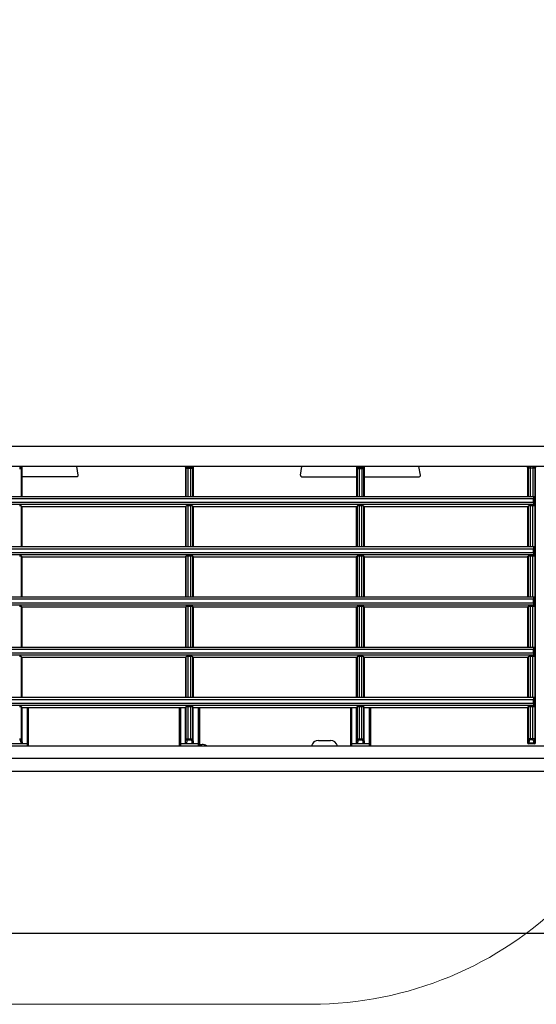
# Model space of a CAD drawing. Header units: millimetres. Extents: x -17122 to 7392, y -6480 to -3200.
# Tile 31 of 70: x -1980 to -1967, y -4902 to -4877. Entities that reach past the tile are written whole.
import ezdxf
from ezdxf.lldxf.tags import DXFTag

# ---------------------------------------------------------------- set-up
doc = ezdxf.new("R2010")
doc.units = ezdxf.units.MM
doc.layers.add('IS_Armatura_Therm', color=7, linetype='SOLID', true_color=0x000000)
doc.layers.add('IS_Wężownica OChP', color=7, linetype='Continuous', lineweight=5, true_color=0x800080)
tags = doc.linetypes.add('SOLID', pattern=[10, 10, 0]).pattern_tags.tags
tags[6:7] = [DXFTag(74, 4), DXFTag(75, 0), DXFTag(340, '0'), DXFTag(46, 0.0), DXFTag(50, 0.0), DXFTag(44, 0.0), DXFTag(45, 0.0)]
tags[4:5] = [DXFTag(74, 4), DXFTag(75, 0), DXFTag(340, '0'), DXFTag(46, 0.0), DXFTag(50, 0.0), DXFTag(44, 0.0), DXFTag(45, 0.0)]

# ---------------------------------------------------------------- blocks, each defined once
blk = doc.blocks.new('A$C3BB659E6')
at = {"color": 7, "linetype": 'Continuous'}
for p, q in [((1604, 122.52), (22, 122.52)), ((22, 82.25), (1604, 82.25)), ((1587, 78.98), (39, 78.98)), ((1587, 75.89), (39, 75.89)), ((297.2, 75.08), (297.2, 6.68)), ((297.2, 75.08), (297.22, 75.08)), ((297.26, 74.92), (297.36, 74.15)), ((297.36, 6.68), (297.36, 74.15)), ((297.5, 75.38), (298.9, 75.38)), ((297.56, 75.21), (297.66, 74.44)), ((297.56, 75.21), (298.84, 75.21)), ((297.86, 74.39), (297.86, 66.16)), ((297.86, 74.39), (298.54, 74.39)), ((297.86, 74.1), (298.54, 74.1)), ((298.54, 66.16), (298.54, 74.39)), ((298.74, 74.44), (298.84, 75.21)), ((299.04, 74.15), (299.14, 74.92)), ((299.04, 66.18), (299.04, 74.15)), ((299.18, 75.08), (299.2, 75.08)), ((299.2, 66.38), (299.2, 75.08)), ((338.3, 66.38), (338.3, 75.89)), ((338.6, 66.38), (338.6, 75.89)), ((338.6, 75.34), (343, 75.34)), ((339.84, 75.03), (339.84, 66.38)), ((339.96, 74.15), (339.84, 75.03)), ((339.96, 74.15), (339.96, 66.18)), ((340.26, 74.44), (340.14, 75.34)), ((340.46, 74.39), (340.46, 66.16)), ((341.14, 74.39), (340.46, 74.39)), ((341.14, 74.1), (340.46, 74.1)), ((341.14, 66.16), (341.14, 74.39)), ((341.46, 75.34), (341.34, 74.44)), ((341.76, 75.03), (341.64, 74.15)), ((341.64, 66.18), (341.64, 74.15)), ((341.76, 75.03), (341.76, 66.38)), ((343, 66.38), (343, 75.89)), ((343.3, 66.38), (343.3, 75.89)), ((351.25, 74.51), (348.26, 74.51)), ((380.9, 75.5), (380.26, 75.5)), ((380.9, 66.38), (380.9, 75.89)), ((381.2, 66.38), (381.2, 75.89)), ((381.2, 75.34), (385.6, 75.34)), ((382.44, 75.03), (382.44, 66.38)), ((382.56, 74.15), (382.44, 75.03)), ((382.56, 74.15), (382.56, 66.18)), ((382.86, 74.44), (382.74, 75.34)), ((383.06, 74.39), (383.06, 66.16)), ((383.74, 74.39), (383.06, 74.39)), ((383.74, 74.1), (383.06, 74.1)), ((383.74, 66.16), (383.74, 74.39)), ((384.06, 75.34), (383.94, 74.44)), ((384.36, 75.03), (384.24, 74.15)), ((384.24, 66.18), (384.24, 74.15)), ((384.36, 75.03), (384.36, 66.38)), ((385.6, 66.38), (385.6, 75.89)), ((385.9, 66.38), (385.9, 75.89)), ((423.5, 66.38), (423.5, 75.89)), ((423.8, 66.38), (423.8, 75.89)), ((423.8, 75.34), (428.2, 75.34)), ((425.16, 74.15), (425.04, 75.03)), ((425.04, 75.03), (425.04, 66.38)), ((425.16, 74.15), (425.16, 66.18)), ((425.46, 74.44), (425.34, 75.34)), ((297.42, 66.17), (297.42, 63.88)), ((297.42, 66.17), (297.69, 65.83)), ((299.2, 66.38), (299.04, 66.18)), ((299.2, 66.38), (339.84, 66.38)), ((339.8, 66.38), (339.96, 66.18)), ((341.8, 66.38), (341.64, 66.18)), ((341.76, 66.38), (382.44, 66.38)), ((382.4, 66.38), (382.56, 66.18)), ((384.4, 66.38), (384.24, 66.18)), ((384.36, 66.38), (425.04, 66.38)), ((425, 66.38), (425.16, 66.18)), ((297.42, 63.88), (554.58, 63.88)), ((297.69, 65.83), (554.31, 65.83)), ((297.7, 65.33), (297.7, 64.38)), ((297.7, 65.33), (554.3, 65.33)), ((297.7, 64.38), (554.3, 64.38)), ((297.86, 66.16), (298.54, 66.16)), ((297.86, 63.88), (297.86, 53.66)), ((298.54, 53.66), (298.54, 63.88)), ((299.04, 53.68), (299.04, 63.88)), ((299.2, 53.88), (299.2, 63.88)), ((339.8, 63.88), (339.8, 53.88)), ((339.96, 63.88), (339.96, 53.68)), ((340.46, 66.16), (341.14, 66.16)), ((340.46, 63.88), (340.46, 53.66)), ((341.14, 53.66), (341.14, 63.88)), ((341.64, 53.68), (341.64, 63.88)), ((341.8, 63.88), (341.8, 53.88)), ((382.4, 63.88), (382.4, 53.88)), ((382.56, 63.88), (382.56, 53.68)), ((383.06, 66.16), (383.74, 66.16)), ((383.06, 63.88), (383.06, 53.66)), ((383.74, 53.66), (383.74, 63.88)), ((384.24, 53.68), (384.24, 63.88)), ((384.4, 53.88), (384.4, 63.88)), ((425, 63.88), (425, 53.88)), ((425.16, 63.88), (425.16, 53.68)), ((297.42, 53.67), (297.42, 51.38)), ((297.42, 53.67), (297.69, 53.33)), ((297.69, 53.33), (554.31, 53.33)), ((297.7, 52.83), (297.7, 51.88)), ((297.7, 52.83), (554.3, 52.83)), ((297.7, 51.88), (554.3, 51.88)), ((297.86, 53.66), (298.54, 53.66)), ((299.2, 53.88), (299.04, 53.68)), ((299.2, 53.88), (339.8, 53.88)), ((339.8, 53.88), (339.96, 53.68)), ((340.46, 53.66), (341.14, 53.66)), ((341.8, 53.88), (341.64, 53.68)), ((341.8, 53.88), (382.4, 53.88)), ((382.4, 53.88), (382.56, 53.68)), ((383.06, 53.66), (383.74, 53.66)), ((384.4, 53.88), (384.24, 53.68)), ((384.4, 53.88), (425, 53.88)), ((425, 53.88), (425.16, 53.68)), ((297.42, 51.38), (554.58, 51.38)), ((297.86, 51.38), (297.86, 41.16)), ((298.54, 41.16), (298.54, 51.38)), ((299.04, 41.18), (299.04, 51.38)), ((299.2, 41.38), (299.2, 51.38)), ((339.8, 51.38), (339.8, 41.38)), ((339.96, 51.38), (339.96, 41.18)), ((340.46, 51.38), (340.46, 41.16)), ((341.14, 41.16), (341.14, 51.38)), ((341.64, 41.18), (341.64, 51.38)), ((341.8, 51.38), (341.8, 41.38)), ((382.4, 51.38), (382.4, 41.38)), ((382.56, 51.38), (382.56, 41.18)), ((383.06, 51.38), (383.06, 41.16)), ((383.74, 41.16), (383.74, 51.38)), ((384.24, 41.18), (384.24, 51.38)), ((384.4, 41.38), (384.4, 51.38)), ((425, 51.38), (425, 41.38)), ((425.16, 51.38), (425.16, 41.18)), ((297.42, 41.17), (297.42, 38.88)), ((297.42, 41.17), (297.69, 40.83)), ((297.69, 40.83), (554.31, 40.83)), ((297.7, 40.33), (297.7, 39.38)), ((297.7, 40.33), (554.3, 40.33)), ((297.7, 39.38), (554.3, 39.38)), ((297.86, 41.16), (298.54, 41.16)), ((299.2, 41.38), (299.04, 41.18)), ((299.2, 41.38), (339.8, 41.38)), ((339.8, 41.38), (339.96, 41.18)), ((340.46, 41.16), (341.14, 41.16)), ((341.8, 41.38), (341.64, 41.18)), ((341.8, 41.38), (382.4, 41.38)), ((382.4, 41.38), (382.56, 41.18)), ((383.06, 41.16), (383.74, 41.16)), ((384.4, 41.38), (384.24, 41.18)), ((384.4, 41.38), (425, 41.38)), ((425, 41.38), (425.16, 41.18)), ((297.42, 38.88), (554.58, 38.88)), ((297.86, 38.88), (297.86, 28.66)), ((298.54, 28.66), (298.54, 38.88)), ((299.04, 28.68), (299.04, 38.88)), ((299.2, 28.88), (299.2, 38.88)), ((339.8, 38.88), (339.8, 28.88)), ((339.96, 38.88), (339.96, 28.68)), ((340.46, 38.88), (340.46, 28.66)), ((341.14, 28.66), (341.14, 38.88)), ((341.64, 28.68), (341.64, 38.88)), ((341.8, 38.88), (341.8, 28.88)), ((382.4, 38.88), (382.4, 28.88)), ((382.56, 38.88), (382.56, 28.68)), ((383.06, 38.88), (383.06, 28.66)), ((383.74, 28.66), (383.74, 38.88)), ((384.24, 28.68), (384.24, 38.88)), ((384.4, 28.88), (384.4, 38.88)), ((425, 38.88), (425, 28.88)), ((425.16, 38.88), (425.16, 28.68)), ((297.42, 28.67), (297.42, 26.38)), ((297.42, 28.67), (297.69, 28.33)), ((297.69, 28.33), (554.31, 28.33)), ((297.7, 27.83), (297.7, 26.88)), ((297.7, 27.83), (554.3, 27.83)), ((297.86, 28.66), (298.54, 28.66)), ((299.2, 28.88), (299.04, 28.68)), ((299.2, 28.88), (339.8, 28.88)), ((339.8, 28.88), (339.96, 28.68)), ((340.46, 28.66), (341.14, 28.66)), ((341.8, 28.88), (341.64, 28.68)), ((341.8, 28.88), (382.4, 28.88)), ((382.4, 28.88), (382.56, 28.68)), ((383.06, 28.66), (383.74, 28.66)), ((384.4, 28.88), (384.24, 28.68)), ((384.4, 28.88), (425, 28.88)), ((425, 28.88), (425.16, 28.68)), ((297.42, 26.38), (554.58, 26.38)), ((297.7, 26.88), (554.3, 26.88)), ((297.86, 26.38), (297.86, 16.16)), ((298.54, 16.16), (298.54, 26.38)), ((299.04, 16.18), (299.04, 26.38)), ((299.2, 16.38), (299.2, 26.38)), ((339.8, 26.38), (339.8, 16.38)), ((339.96, 26.38), (339.96, 16.18)), ((340.46, 26.38), (340.46, 16.16)), ((341.14, 16.16), (341.14, 26.38)), ((341.64, 16.18), (341.64, 26.38)), ((341.8, 26.38), (341.8, 16.38)), ((382.4, 26.38), (382.4, 16.38)), ((382.56, 26.38), (382.56, 16.18)), ((383.06, 26.38), (383.06, 16.16)), ((383.74, 16.16), (383.74, 26.38)), ((384.24, 16.18), (384.24, 26.38)), ((384.4, 16.38), (384.4, 26.38)), ((425, 26.38), (425, 16.38)), ((425.16, 26.38), (425.16, 16.18)), ((297.42, 16.17), (297.42, 13.88)), ((297.42, 16.17), (297.69, 15.83)), ((297.69, 15.83), (554.31, 15.83)), ((297.7, 15.33), (297.7, 14.38)), ((297.7, 15.33), (554.3, 15.33)), ((297.86, 16.16), (298.54, 16.16)), ((299.2, 16.38), (299.04, 16.18)), ((299.2, 16.38), (339.8, 16.38)), ((339.8, 16.38), (339.96, 16.18)), ((340.46, 16.16), (341.14, 16.16)), ((341.8, 16.38), (341.64, 16.18)), ((341.8, 16.38), (382.4, 16.38)), ((382.4, 16.38), (382.56, 16.18)), ((383.06, 16.16), (383.74, 16.16)), ((384.4, 16.38), (384.24, 16.18)), ((384.4, 16.38), (425, 16.38)), ((425, 16.38), (425.16, 16.18)), ((297.42, 13.88), (554.58, 13.88)), ((297.7, 14.38), (554.3, 14.38)), ((297.86, 6.38), (297.86, 13.88)), ((298.54, 6.38), (298.54, 13.88)), ((299.04, 6.68), (299.04, 13.88)), ((299.2, 6.68), (299.2, 13.88)), ((339.8, 13.88), (339.8, 6.68)), ((339.96, 13.88), (339.96, 6.84)), ((340.46, 6.54), (340.46, 13.88)), ((341.14, 6.54), (341.14, 13.88)), ((341.64, 6.84), (341.64, 13.88)), ((341.8, 6.68), (341.8, 13.88)), ((382.4, 13.88), (382.4, 6.68)), ((382.56, 13.88), (382.56, 6.84)), ((383.06, 13.88), (383.06, 6.54)), ((383.74, 6.54), (383.74, 13.88)), ((384.24, 6.84), (384.24, 13.88)), ((384.4, 6.68), (384.4, 13.88)), ((425, 13.88), (425, 6.68)), ((425.16, 13.88), (425.16, 6.84)), ((325.86, 8.53), (326.24, 6.38)), ((339.8, 8.88), (326.16, 8.88)), ((355.44, 8.88), (341.8, 8.88)), ((355.74, 8.53), (355.36, 6.38)), ((411.06, 8.53), (411.44, 6.38)), ((411.36, 8.88), (425, 8.88)), ((39, 6.38), (1587, 6.38)), ((299.2, 6.68), (297.2, 6.68)), ((339.96, 6.84), (339.8, 6.68)), ((340.26, 6.54), (340.1, 6.38)), ((341.14, 6.84), (340.46, 6.84)), ((341.14, 6.54), (340.46, 6.54)), ((341.5, 6.38), (341.34, 6.54)), ((341.8, 6.68), (341.64, 6.84)), ((382.4, 6.68), (382.41, 6.68)), ((382.41, 6.68), (382.56, 6.84)), ((382.71, 6.38), (382.86, 6.54)), ((383.06, 6.84), (383.74, 6.84)), ((383.06, 6.54), (383.74, 6.54)), ((383.94, 6.54), (384.09, 6.38)), ((384.24, 6.84), (384.39, 6.68)), ((384.39, 6.68), (384.4, 6.68)), ((425.16, 6.84), (425, 6.68)), ((425.46, 6.54), (425.3, 6.38)), ((22, 1.38), (1604, 1.38))]:
    blk.add_line(p, q, dxfattribs=at)
for centre, radius, start, end in [((297.5, 75.08), 0.3, 89.9827, 179.9824), ((297.52, 75.08), 0.3, 90.0178, 180.0171), ((298.88, 75.08), 0.3, 359.9829, 89.9822), ((298.9, 75.08), 0.3, 0.0176, 90.0173), ((348.25, 76.31), 1.8, 193.5362, 270), ((351.25, 76.31), 1.8, 270, 346.4638), ((380.25, 77.3), 1.8, 231.6592, 270), ((326.16, 8.58), 0.3, 90, 190), ((355.44, 8.58), 0.3, 350, 90), ((411.36, 8.58), 0.3, 90, 190), ((297.66, 6.68), 0.3, 179.9825, 269.9825), ((298.74, 6.68), 0.3, 270.0175, 0.0175), ((340.26, 6.84), 0.3, 180.0846, 269.9154), ((341.34, 6.84), 0.3, 270.0846, 359.9154), ((382.7, 6.68), 0.3, 180.0155, 269.9976), ((382.71, 6.69), 0.3, 180.0846, 269.9154), ((382.86, 6.84), 0.3, 180.0846, 269.9154), ((383.94, 6.84), 0.3, 270.0846, 359.9154), ((384.09, 6.69), 0.3, 270.0846, 359.9154), ((384.1, 6.68), 0.3, 269.9845, 359.9828), ((425.46, 6.84), 0.3, 180.0846, 269.9154)]:
    blk.add_arc(centre, radius, start, end, dxfattribs=at)
for centre, major_axis, ratio, start_param, end_param in [((297.86, 66.18), (0.5, 0), 0.043661, -2.655799, -1.570796), ((298.54, 66.18), (0.5, 0), 0.043661, -1.570796, -0.034907), ((340.46, 66.18), (0.5, 0), 0.043661, -3.106686, -1.570796), ((341.14, 66.18), (0.5, 0), 0.043661, -1.570796, -0.034907), ((383.06, 66.18), (0.5, 0), 0.043661, -3.106686, -1.570796), ((383.74, 66.18), (0.5, 0), 0.043661, -1.570796, -0.034907), ((425.66, 66.18), (0.5, 0), 0.043661, -3.106686, -1.570796), ((297.69, 65.33), (0, 0.5), 0.034921, -1.570796, -0.043633), ((297.69, 64.38), (0, 0.5), 0.034921, -3.141593, -1.570796), ((297.86, 53.68), (0.5, 0), 0.043661, -2.655799, -1.570796), ((297.69, 52.83), (0, 0.5), 0.034921, -1.570796, -0.043633), ((297.69, 51.88), (0, 0.5), 0.034921, -3.141593, -1.570796), ((298.54, 53.68), (0.5, 0), 0.043661, -1.570796, -0.034907), ((340.46, 53.68), (0.5, 0), 0.043661, -3.106686, -1.570796), ((341.14, 53.68), (0.5, 0), 0.043661, -1.570796, -0.034907), ((383.06, 53.68), (0.5, 0), 0.043661, -3.106686, -1.570796), ((383.74, 53.68), (0.5, 0), 0.043661, -1.570796, -0.034907), ((425.66, 53.68), (0.5, 0), 0.043661, -3.106686, -1.570796), ((297.86, 41.18), (0.5, 0), 0.043661, -2.655799, -1.570796), ((297.69, 40.33), (0, 0.5), 0.034921, -1.570796, -0.043633), ((297.69, 39.38), (0, 0.5), 0.034921, -3.141593, -1.570796), ((298.54, 41.18), (0.5, 0), 0.043661, -1.570796, -0.034907), ((340.46, 41.18), (0.5, 0), 0.043661, -3.106686, -1.570796), ((341.14, 41.18), (0.5, 0), 0.043661, -1.570796, -0.034907), ((383.06, 41.18), (0.5, 0), 0.043661, -3.106686, -1.570796), ((383.74, 41.18), (0.5, 0), 0.043661, -1.570796, -0.034907), ((425.66, 41.18), (0.5, 0), 0.043661, -3.106686, -1.570796), ((297.86, 28.68), (0.5, 0), 0.043661, -2.655799, -1.570796), ((297.69, 27.83), (0, 0.5), 0.034921, -1.570796, -0.043633), ((298.54, 28.68), (0.5, 0), 0.043661, -1.570796, -0.034907), ((340.46, 28.68), (0.5, 0), 0.043661, -3.106686, -1.570796), ((341.14, 28.68), (0.5, 0), 0.043661, -1.570796, -0.034907), ((383.06, 28.68), (0.5, 0), 0.043661, -3.106686, -1.570796), ((383.74, 28.68), (0.5, 0), 0.043661, -1.570796, -0.034907), ((425.66, 28.68), (0.5, 0), 0.043661, -3.106686, -1.570796), ((297.69, 26.88), (0, 0.5), 0.034921, -3.141593, -1.570796), ((297.86, 16.18), (0.5, 0), 0.043661, -2.655799, -1.570796), ((297.69, 15.33), (0, 0.5), 0.034921, -1.570796, -0.043633), ((298.54, 16.18), (0.5, 0), 0.043661, -1.570796, -0.034907), ((340.46, 16.18), (0.5, 0), 0.043661, -3.106686, -1.570796), ((341.14, 16.18), (0.5, 0), 0.043661, -1.570796, -0.034907), ((383.06, 16.18), (0.5, 0), 0.043661, -3.106686, -1.570796), ((383.74, 16.18), (0.5, 0), 0.043661, -1.570796, -0.034907), ((425.66, 16.18), (0.5, 0), 0.043661, -3.106686, -1.570796), ((297.69, 14.38), (0, 0.5), 0.034921, -3.141593, -1.570796), ((340.1, 6.68), (0.212, 0.212), 0.998783, 2.356803, 3.926382), ((341.5, 6.68), (0.212, -0.212), 0.998783, -0.784789, 0.784789), ((425.3, 6.68), (0.212, 0.212), 0.998783, 2.356803, 3.926382)]:
    blk.add_ellipse(centre, major_axis=major_axis, ratio=ratio, start_param=start_param, end_param=end_param, dxfattribs=at)
for points, knots in [([(297.22, 75.08), (297.22, 75.08), (297.23, 75.06), (297.24, 75.03), (297.25, 74.98), (297.25, 74.94), (297.26, 74.92)], [0, 0, 0, 0, 0.087307, 0.277096, 0.580957, 1, 1, 1, 1]), ([(297.56, 75.21), (297.48, 75.21), (297.33, 75.15), (297.26, 74.99), (297.26, 74.92)], [0, 0, 0, 0, 0.505954, 1, 1, 1, 1]), ([(297.66, 74.44), (297.58, 74.44), (297.43, 74.38), (297.36, 74.23), (297.36, 74.15)], [0, 0, 0, 0, 0.505954, 1, 1, 1, 1]), ([(297.36, 74.15), (297.36, 74.15), (297.38, 74.14), (297.41, 74.13), (297.45, 74.12), (297.54, 74.11), (297.68, 74.1), (297.79, 74.1), (297.86, 74.1)], [0, 0, 0, 0, 0.031717, 0.09448, 0.188975, 0.31256, 0.629303, 1, 1, 1, 1]), ([(297.52, 75.38), (297.52, 75.38), (297.52, 75.37), (297.53, 75.37), (297.53, 75.37)], [0, 0, 0, 0, 0.650799, 1, 1, 1, 1]), ([(297.53, 75.37), (297.53, 75.35), (297.55, 75.3), (297.55, 75.24), (297.56, 75.21)], [0, 0, 0, 0, 0.357557, 1, 1, 1, 1]), ([(297.66, 74.44), (297.66, 74.43), (297.68, 74.42), (297.75, 74.4), (297.81, 74.39), (297.86, 74.39)], [0, 0, 0, 0, 0.121032, 0.337953, 1, 1, 1, 1]), ([(298.54, 74.39), (298.59, 74.39), (298.65, 74.4), (298.72, 74.42), (298.74, 74.43), (298.74, 74.44)], [0, 0, 0, 0, 0.662047, 0.878968, 1, 1, 1, 1]), ([(298.54, 74.1), (298.61, 74.1), (298.72, 74.1), (298.86, 74.11), (298.95, 74.12), (298.99, 74.13), (299.02, 74.14), (299.04, 74.15), (299.04, 74.15)], [0, 0, 0, 0, 0.370697, 0.68744, 0.811025, 0.90552, 0.968283, 1, 1, 1, 1]), ([(298.74, 74.44), (298.82, 74.44), (298.97, 74.38), (299.04, 74.23), (299.04, 74.15)], [0, 0, 0, 0, 0.505954, 1, 1, 1, 1]), ([(298.84, 75.21), (298.85, 75.23), (298.85, 75.28), (298.86, 75.33), (298.87, 75.36), (298.88, 75.38), (298.88, 75.38)], [0, 0, 0, 0, 0.420731, 0.725443, 0.914994, 1, 1, 1, 1]), ([(298.84, 75.21), (298.92, 75.21), (299.07, 75.15), (299.14, 74.99), (299.14, 74.92)], [0, 0, 0, 0, 0.505954, 1, 1, 1, 1]), ([(299.14, 74.92), (299.15, 74.94), (299.15, 74.98), (299.16, 75.03), (299.17, 75.06), (299.18, 75.08), (299.18, 75.08)], [0, 0, 0, 0, 0.419043, 0.722904, 0.912693, 1, 1, 1, 1]), ([(338.3, 75.32), (338.3, 75.32), (338.31, 75.32), (338.33, 75.33), (338.35, 75.33), (338.41, 75.33), (338.49, 75.33), (338.56, 75.34), (338.6, 75.34)], [0, 0, 0, 0, 0.020938, 0.078209, 0.170589, 0.294707, 0.618302, 1, 1, 1, 1]), ([(339.84, 75.03), (339.84, 75.1), (339.9, 75.27), (340.06, 75.34), (340.14, 75.34)], [0, 0, 0, 0, 0.500877, 1, 1, 1, 1]), ([(339.96, 74.15), (339.96, 74.23), (340.03, 74.38), (340.18, 74.44), (340.26, 74.44)], [0, 0, 0, 0, 0.494046, 1, 1, 1, 1]), ([(340.46, 74.1), (340.39, 74.1), (340.28, 74.1), (340.14, 74.11), (340.05, 74.12), (340.01, 74.13), (339.98, 74.14), (339.96, 74.15), (339.96, 74.15)], [0, 0, 0, 0, 0.370691, 0.687436, 0.811023, 0.905521, 0.968284, 1, 1, 1, 1]), ([(340.46, 74.39), (340.41, 74.39), (340.35, 74.4), (340.28, 74.42), (340.26, 74.43), (340.26, 74.44)], [0, 0, 0, 0, 0.662045, 0.878967, 1, 1, 1, 1]), ([(341.34, 74.44), (341.34, 74.43), (341.32, 74.42), (341.25, 74.4), (341.19, 74.39), (341.14, 74.39)], [0, 0, 0, 0, 0.121033, 0.337955, 1, 1, 1, 1]), ([(341.64, 74.15), (341.64, 74.15), (341.62, 74.14), (341.59, 74.13), (341.55, 74.12), (341.46, 74.11), (341.32, 74.1), (341.21, 74.1), (341.14, 74.1)], [0, 0, 0, 0, 0.031716, 0.094479, 0.188977, 0.312564, 0.629309, 1, 1, 1, 1]), ([(341.64, 74.15), (341.64, 74.23), (341.57, 74.38), (341.42, 74.44), (341.34, 74.44)], [0, 0, 0, 0, 0.494046, 1, 1, 1, 1]), ([(341.46, 75.34), (341.54, 75.34), (341.7, 75.27), (341.76, 75.1), (341.76, 75.03)], [0, 0, 0, 0, 0.499123, 1, 1, 1, 1]), ([(343.3, 75.32), (343.3, 75.32), (343.29, 75.32), (343.28, 75.33), (343.25, 75.33), (343.19, 75.33), (343.11, 75.33), (343.04, 75.34), (343, 75.34)], [0, 0, 0, 0, 0.020938, 0.078209, 0.170589, 0.294707, 0.618302, 1, 1, 1, 1]), ([(380.9, 75.32), (380.9, 75.32), (380.91, 75.32), (380.93, 75.33), (380.95, 75.33), (381.01, 75.33), (381.09, 75.33), (381.16, 75.34), (381.2, 75.34)], [0, 0, 0, 0, 0.020938, 0.078209, 0.170589, 0.294707, 0.618302, 1, 1, 1, 1]), ([(382.44, 75.03), (382.44, 75.1), (382.5, 75.27), (382.66, 75.34), (382.74, 75.34)], [0, 0, 0, 0, 0.500877, 1, 1, 1, 1]), ([(382.56, 74.15), (382.56, 74.23), (382.63, 74.38), (382.78, 74.44), (382.86, 74.44)], [0, 0, 0, 0, 0.494046, 1, 1, 1, 1]), ([(383.06, 74.1), (382.99, 74.1), (382.88, 74.1), (382.74, 74.11), (382.65, 74.12), (382.61, 74.13), (382.58, 74.14), (382.56, 74.15), (382.56, 74.15)], [0, 0, 0, 0, 0.370691, 0.687436, 0.811023, 0.905521, 0.968284, 1, 1, 1, 1]), ([(383.06, 74.39), (383.01, 74.39), (382.95, 74.4), (382.88, 74.42), (382.86, 74.43), (382.86, 74.44)], [0, 0, 0, 0, 0.662045, 0.878967, 1, 1, 1, 1]), ([(383.94, 74.44), (383.94, 74.43), (383.92, 74.42), (383.85, 74.4), (383.79, 74.39), (383.74, 74.39)], [0, 0, 0, 0, 0.121033, 0.337955, 1, 1, 1, 1]), ([(384.24, 74.15), (384.24, 74.15), (384.22, 74.14), (384.19, 74.13), (384.15, 74.12), (384.06, 74.11), (383.92, 74.1), (383.81, 74.1), (383.74, 74.1)], [0, 0, 0, 0, 0.031716, 0.094479, 0.188977, 0.312564, 0.629309, 1, 1, 1, 1]), ([(384.24, 74.15), (384.24, 74.23), (384.17, 74.38), (384.02, 74.44), (383.94, 74.44)], [0, 0, 0, 0, 0.494046, 1, 1, 1, 1]), ([(384.06, 75.34), (384.14, 75.34), (384.3, 75.27), (384.36, 75.1), (384.36, 75.03)], [0, 0, 0, 0, 0.499123, 1, 1, 1, 1]), ([(385.9, 75.32), (385.9, 75.32), (385.89, 75.32), (385.88, 75.33), (385.85, 75.33), (385.79, 75.33), (385.71, 75.33), (385.64, 75.34), (385.6, 75.34)], [0, 0, 0, 0, 0.020938, 0.078209, 0.170589, 0.294707, 0.618302, 1, 1, 1, 1]), ([(423.5, 75.32), (423.5, 75.32), (423.51, 75.32), (423.53, 75.33), (423.55, 75.33), (423.61, 75.33), (423.69, 75.33), (423.76, 75.34), (423.8, 75.34)], [0, 0, 0, 0, 0.020938, 0.078209, 0.170589, 0.294707, 0.618302, 1, 1, 1, 1]), ([(425.04, 75.03), (425.04, 75.1), (425.1, 75.27), (425.26, 75.34), (425.34, 75.34)], [0, 0, 0, 0, 0.500877, 1, 1, 1, 1]), ([(425.16, 74.15), (425.16, 74.23), (425.23, 74.38), (425.38, 74.44), (425.46, 74.44)], [0, 0, 0, 0, 0.494046, 1, 1, 1, 1]), ([(425.66, 74.1), (425.59, 74.1), (425.48, 74.1), (425.34, 74.11), (425.25, 74.12), (425.21, 74.13), (425.18, 74.14), (425.16, 74.15), (425.16, 74.15)], [0, 0, 0, 0, 0.370691, 0.687436, 0.811023, 0.905521, 0.968284, 1, 1, 1, 1]), ([(425.66, 74.39), (425.61, 74.39), (425.55, 74.4), (425.48, 74.42), (425.46, 74.43), (425.46, 74.44)], [0, 0, 0, 0, 0.662045, 0.878967, 1, 1, 1, 1]), ([(297.5, 6.38), (297.42, 6.38), (297.26, 6.44), (297.2, 6.6), (297.2, 6.68)], [0, 0, 0, 0, 0.499988, 1, 1, 1, 1]), ([(299.2, 6.68), (299.2, 6.6), (299.14, 6.44), (298.98, 6.38), (298.9, 6.38)], [0, 0, 0, 0, 0.500012, 1, 1, 1, 1]), ([(340.46, 6.84), (340.4, 6.84), (340.28, 6.84), (340.14, 6.84), (340.05, 6.84), (340.01, 6.84), (339.98, 6.84), (339.96, 6.84), (339.96, 6.84)], [0, 0, 0, 0, 0.374756, 0.694936, 0.819487, 0.913937, 0.974831, 1, 1, 1, 1]), ([(340.46, 6.54), (340.43, 6.54), (340.39, 6.54), (340.33, 6.54), (340.28, 6.54), (340.27, 6.54), (340.26, 6.54), (340.26, 6.54)], [0, 0, 0, 0, 0.374354, 0.694195, 0.913083, 0.97415, 1, 1, 1, 1]), ([(341.64, 6.84), (341.64, 6.84), (341.62, 6.84), (341.59, 6.84), (341.55, 6.84), (341.46, 6.84), (341.32, 6.84), (341.2, 6.84), (341.14, 6.84)], [0, 0, 0, 0, 0.025169, 0.086063, 0.180513, 0.305064, 0.625244, 1, 1, 1, 1]), ([(341.34, 6.54), (341.34, 6.54), (341.33, 6.54), (341.32, 6.54), (341.27, 6.54), (341.21, 6.54), (341.17, 6.54), (341.14, 6.54)], [0, 0, 0, 0, 0.02585, 0.086917, 0.305805, 0.625646, 1, 1, 1, 1]), ([(382.56, 6.84), (382.56, 6.84), (382.58, 6.84), (382.61, 6.84), (382.65, 6.84), (382.74, 6.84), (382.88, 6.84), (383, 6.84), (383.06, 6.84)], [0, 0, 0, 0, 0.025169, 0.086063, 0.180513, 0.305063, 0.625243, 1, 1, 1, 1]), ([(382.86, 6.54), (382.86, 6.54), (382.87, 6.54), (382.88, 6.54), (382.93, 6.54), (382.99, 6.54), (383.03, 6.54), (383.06, 6.54)], [0, 0, 0, 0, 0.02585, 0.086916, 0.305804, 0.625645, 1, 1, 1, 1]), ([(383.74, 6.84), (383.8, 6.84), (383.92, 6.84), (384.06, 6.84), (384.15, 6.84), (384.19, 6.84), (384.22, 6.84), (384.24, 6.84), (384.24, 6.84)], [0, 0, 0, 0, 0.374757, 0.694937, 0.819487, 0.913937, 0.974831, 1, 1, 1, 1]), ([(383.74, 6.54), (383.77, 6.54), (383.81, 6.54), (383.87, 6.54), (383.92, 6.54), (383.93, 6.54), (383.94, 6.54), (383.94, 6.54)], [0, 0, 0, 0, 0.374355, 0.694196, 0.913084, 0.97415, 1, 1, 1, 1]), ([(425.66, 6.84), (425.6, 6.84), (425.48, 6.84), (425.34, 6.84), (425.25, 6.84), (425.21, 6.84), (425.18, 6.84), (425.16, 6.84), (425.16, 6.84)], [0, 0, 0, 0, 0.374756, 0.694936, 0.819487, 0.913937, 0.974831, 1, 1, 1, 1]), ([(425.66, 6.54), (425.63, 6.54), (425.59, 6.54), (425.53, 6.54), (425.48, 6.54), (425.47, 6.54), (425.46, 6.54), (425.46, 6.54)], [0, 0, 0, 0, 0.374354, 0.694195, 0.913083, 0.97415, 1, 1, 1, 1])]:
    blk.add_open_spline(points, degree=3, knots=knots, dxfattribs=at)

msp = doc.modelspace()

# ---------------------------------------------------------------- linework, layer by layer
at = {"layer": 'IS_Wężownica OChP', "color": 52, "true_color": 0xc8c800, "transparency": 33554687}
msp.add_lwpolyline([(-2123.578, -4586.1), (-2123.578, -4892.717, 0.414214), (-2114.578, -4901.717), (-1972.577, -4901.717, 0.414214), (-1963.577, -4892.717), (-1963.577, -4666.1, -0.414214)], format="xyb", dxfattribs=at)

# ---------------------------------------------------------------- block references
at = {"layer": 'IS_Armatura_Therm', "lineweight": 0, "xscale": 0.1, "yscale": 0.1, "zscale": 0.1, "rotation": 180}
msp.add_blockref('A$C3BB659E6', (-1937.277, -4887.699), dxfattribs=at)

doc.saveas('drawing.dxf')
